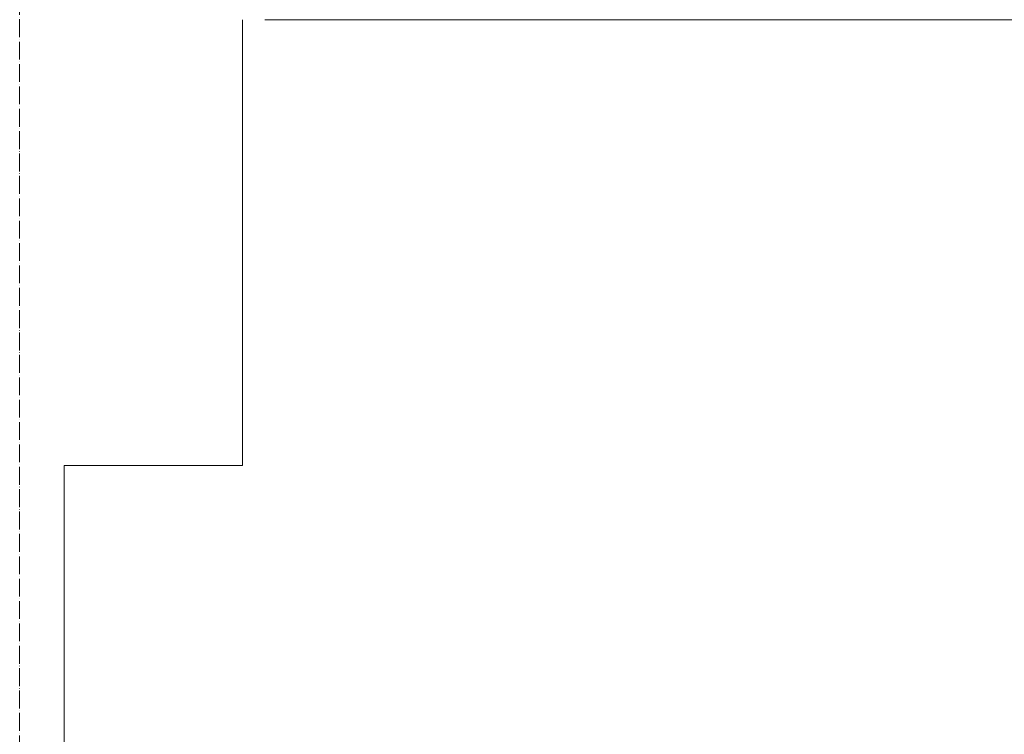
# Model space of a CAD drawing. Header units: millimetres. Extents: x 5617 to 168562, y 7718 to 149254.
# Tile 20 of 76: x 50226 to 51330, y 76598 to 77400. Entities that reach past the tile are written whole.
import ezdxf

# ---------------------------------------------------------------- set-up
doc = ezdxf.new("R2010")
doc.units = ezdxf.units.MM
doc.linetypes.add('Линия сетки', pattern=[25, 20, -2.5, 0, -2.5])
doc.layers.add('Оси', color=7, linetype='Continuous', lineweight=9)
doc.layers.add('Перекрытия', color=7, linetype='Continuous', lineweight=18)

# ---------------------------------------------------------------- blocks, each defined once
blk = doc.blocks.new('135_SLK_K1_AR_rvt-1-МКСС_K1_K1_L01__-2_700__Лотки')
at = {"layer": 'Перекрытия', "color": 253, "true_color": 0xaaaaaa}
for p, q in [((36200, 77400), (36200, 76900)), ((37375.3, 77400), (36225, 77400)), ((36200, 76900), (36000, 76900)), ((36000, 76900), (36000, 75500))]:
    blk.add_line(p, q, dxfattribs=at)

msp = doc.modelspace()

# ---------------------------------------------------------------- linework, layer by layer
at = {"layer": 'Оси', "linetype": 'Линия сетки'}
msp.add_line((50225.9, 57451), (50225.9, 77718.9), dxfattribs=at)

# ---------------------------------------------------------------- block references
at = {"lineweight": 5}
msp.add_blockref('135_SLK_K1_AR_rvt-1-МКСС_K1_K1_L01__-2_700__Лотки', (14275.9, 0), dxfattribs=at)

doc.saveas('drawing.dxf')
